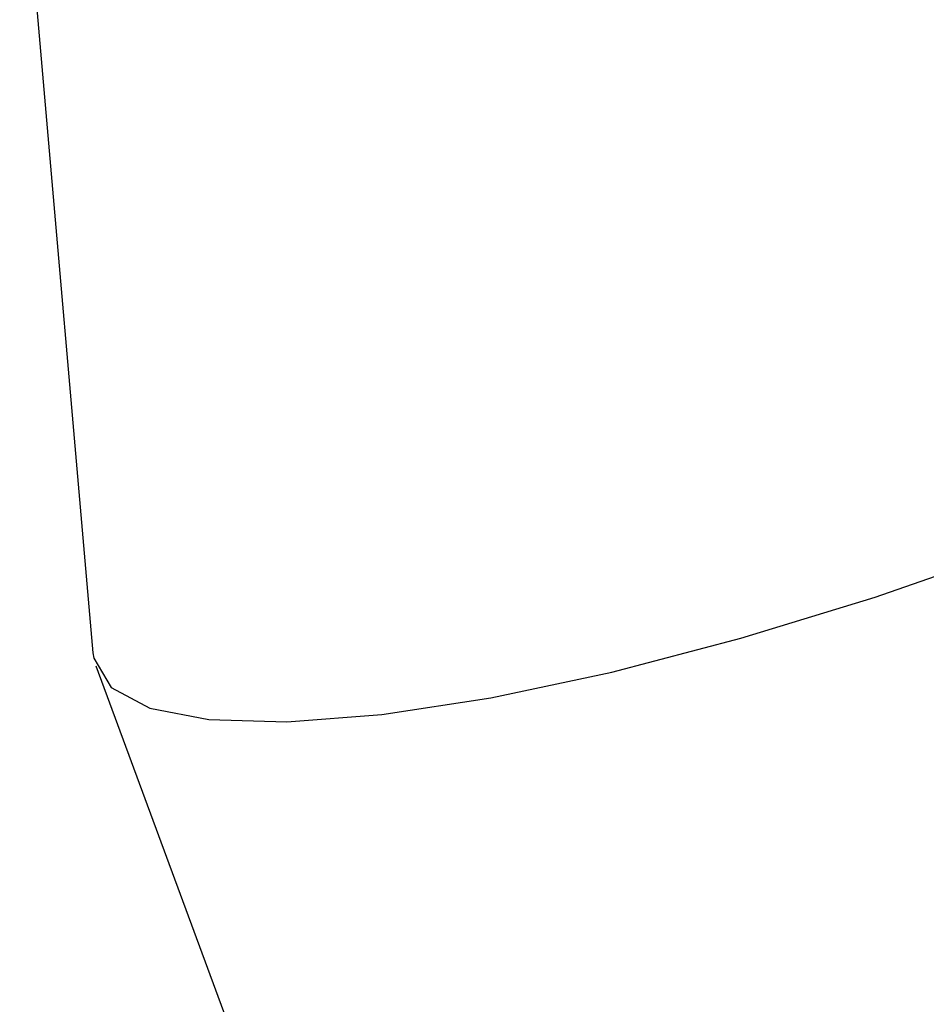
# Model space of a CAD drawing. Header units: inches. Extents: x 0.6 to 33.8, y 0 to 21.7.
# Tile 197 of 204: x 29.301 to 29.436, y 17.813 to 17.96. Entities that reach past the tile are written whole.
import ezdxf

# ---------------------------------------------------------------- set-up
doc = ezdxf.new("R2010")
doc.units = ezdxf.units.IN
doc.header["$MEASUREMENT"] = 0

msp = doc.modelspace()

# ---------------------------------------------------------------- linework, layer by layer
at = {"color": 7, "linetype": 'Continuous'}
for p, q in [((29.30115615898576, 17.99057274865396), (29.31208717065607, 17.86518584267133)), ((29.31251730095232, 17.86324516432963), (29.35043191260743, 17.7606016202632))]:
    msp.add_line(p, q, dxfattribs=at)
at = {"color": 7, "linetype": 'Continuous', "flags": 128}
msp.add_lwpolyline([(29.31208717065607, 17.86518584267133), (29.3121972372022, 17.86439430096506), (29.31478182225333, 17.86002309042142), (29.3205572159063, 17.85693561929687), (29.32937383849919, 17.85521185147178), (29.34100334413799, 17.85489643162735), (29.35514453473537, 17.85599752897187), (29.37143116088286, 17.8584866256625), (29.38944140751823, 17.86229925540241), (29.40870881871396, 17.86733667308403), (29.42873437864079, 17.87346841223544), (29.44899943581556, 17.88053566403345), (29.46897913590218, 17.88835539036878), (29.48815601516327, 17.89672506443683), (29.50603340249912, 17.90542791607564), (29.52214828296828, 17.91423854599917), (29.53608328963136, 17.92292876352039), (29.54747751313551, 17.93127349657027), (29.55603584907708, 17.93905662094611), (29.56153664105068, 17.94607655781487), (29.56383742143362, 17.95215149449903), (29.56287860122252, 17.95712409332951), (29.56287860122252, 17.95712409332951)], dxfattribs=at)

doc.saveas('drawing.dxf')
